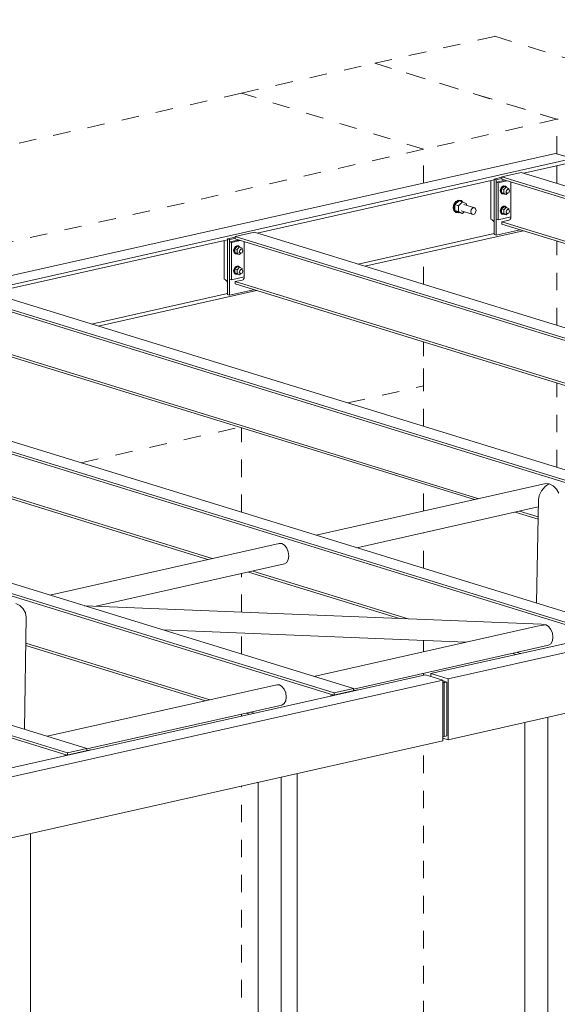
# Model space of a CAD drawing. Header units: millimetres. Extents: x -117 to 303, y -130 to 167.
# Tile 10 of 13: x 106 to 137, y 73 to 129. Entities that reach past the tile are written whole.
import ezdxf

# ---------------------------------------------------------------- set-up
doc = ezdxf.new("R2010")
doc.units = ezdxf.units.MM
doc.linetypes.add('XKITLINE00', pattern=[0])
doc.linetypes.add('XKITLINE01', pattern=[4, 1, -1, 1, -1])
doc.layers.add('Prvek', color=2, linetype='Continuous', lineweight=0)
doc.layers.add('Šroub', color=3, linetype='Continuous', lineweight=0)

msp = doc.modelspace()

# ---------------------------------------------------------------- linework, layer by layer
at = {"layer": 'Prvek', "color": 7, "linetype": 'XKITLINE01', "lineweight": 0}
for p, q in [((193.573, 135.796), (136.922, 123.069)), ((126.531, 126.269), (133.375, 127.807)), ((133.375, 127.807), (137.921, 126.407)), ((118.927, 124.561), (126.531, 126.269)), ((136.922, 123.069), (126.531, 126.269)), ((126.531, 126.269), (136.922, 123.069)), ((118.927, 124.561), (80.907, 116.02)), ((129.318, 121.361), (118.927, 124.561)), ((129.318, 121.361), (118.927, 124.561)), ((136.922, 123.069), (129.318, 121.361)), ((136.922, 121.099), (136.922, 123.069)), ((136.922, 121.099), (136.922, 123.069)), ((129.318, 121.361), (91.298, 112.82)), ((129.318, 119.431), (129.318, 121.361)), ((129.318, 119.431), (129.318, 121.361)), ((136.922, 111.31), (136.922, 116.118)), ((136.922, 111.31), (136.922, 116.118)), ((129.318, 113.652), (129.318, 115.439)), ((129.318, 113.652), (129.318, 115.439)), ((129.318, 107.854), (129.318, 110.359)), ((129.318, 105.552), (129.318, 110.359)), ((136.922, 103.21), (136.922, 108.018)), ((136.922, 103.21), (136.922, 108.018)), ((124.996, 106.883), (129.318, 107.854)), ((109.788, 103.467), (118.814, 105.494)), ((118.927, 100.652), (118.927, 105.459)), ((129.318, 100.711), (129.318, 102.259)), ((129.318, 97.452), (129.318, 99.476)), ((118.927, 94.947), (118.927, 97.142)), ((118.927, 92.552), (118.927, 93.749)), ((129.318, 92.686), (129.318, 93.329)), ((129.318, 91.344), (129.318, 91.451)), ((118.927, 89.009), (118.927, 89.117)), ((129.318, 55.756), (129.318, 87.352)), ((118.927, 58.956), (118.927, 85.017))]:
    msp.add_line(p, q, dxfattribs=at)
at = {"layer": 'Prvek', "color": 3, "linetype": 'XKITLINE00', "lineweight": 0}
for p, q in [((51.149, 101.871), (136.846, 121.123)), ((52.123, 101.571), (137.821, 120.823)), ((137.821, 120.823), (136.846, 121.123)), ((135.03, 119.993), (137.821, 120.62)), ((136.918, 119.412), (136.918, 120.417)), ((133.773, 119.759), (133.334, 119.66)), ((133.773, 119.69), (133.464, 119.62)), ((134.884, 120.038), (133.773, 119.789)), ((133.773, 119.789), (133.773, 119.656)), ((133.773, 119.789), (185.041, 104)), ((134.884, 120.038), (186.151, 104.249)), ((119.822, 116.577), (133.334, 119.612)), ((133.146, 117.369), (133.146, 119.57)), ((133.334, 119.66), (133.464, 119.62)), ((133.334, 119.66), (133.334, 116.496)), ((133.464, 119.62), (133.464, 116.456)), ((133.963, 119.597), (133.464, 119.485)), ((133.464, 119.485), (133.568, 119.453)), ((133.464, 119.485), (133.464, 117.363)), ((134.067, 119.565), (133.568, 119.453)), ((133.568, 119.453), (133.568, 117.331)), ((133.773, 119.656), (185.026, 103.871)), ((134.293, 117.472), (134.293, 119.496)), ((129.738, 91.438), (247.296, 117.847)), ((130.712, 91.138), (248.271, 117.547)), ((133.568, 117.331), (134.293, 117.494)), ((134.293, 117.472), (134.285, 117.419)), ((133.227, 117.325), (133.146, 117.369)), ((133.299, 117.248), (133.227, 117.325)), ((133.334, 117.185), (133.299, 117.248)), ((133.464, 117.363), (133.568, 117.331)), ((133.773, 117.221), (134.186, 117.313)), ((133.773, 117.087), (133.773, 117.221)), ((133.773, 117.221), (162.892, 108.253)), ((133.773, 117.087), (162.642, 108.197)), ((134.227, 117.333), (134.186, 117.313)), ((134.261, 117.37), (134.227, 117.333)), ((134.285, 117.419), (134.261, 117.37)), ((118.565, 116.343), (118.126, 116.244)), ((119.675, 116.622), (118.565, 116.372)), ((118.565, 116.372), (118.565, 116.239)), ((118.565, 116.372), (169.833, 100.584)), ((119.675, 116.622), (170.943, 100.833)), ((125.582, 114.803), (133.334, 116.544)), ((125.963, 114.686), (134.989, 116.713)), ((133.334, 116.496), (133.464, 116.456)), ((133.464, 116.456), (134.829, 116.762)), ((104.614, 113.16), (118.126, 116.196)), ((117.938, 113.952), (117.938, 116.153)), ((118.126, 116.244), (118.256, 116.204)), ((118.126, 116.244), (118.126, 113.079)), ((118.565, 116.273), (118.256, 116.204)), ((118.256, 116.204), (118.256, 113.039)), ((118.755, 116.181), (118.256, 116.069)), ((118.256, 116.069), (118.36, 116.037)), ((118.256, 116.069), (118.256, 113.946)), ((118.859, 116.149), (118.36, 116.037)), ((118.36, 116.037), (118.36, 113.914)), ((118.565, 116.239), (169.818, 100.455)), ((119.085, 114.056), (119.085, 116.079)), ((118.36, 113.914), (119.085, 114.077)), ((130.712, 87.665), (248.271, 114.074)), ((118.018, 113.909), (117.938, 113.952)), ((118.091, 113.831), (118.018, 113.909)), ((118.126, 113.768), (118.091, 113.831)), ((118.256, 113.946), (118.36, 113.914)), ((118.565, 113.804), (118.978, 113.897)), ((118.565, 113.671), (118.565, 113.804)), ((118.565, 113.804), (147.684, 104.837)), ((118.565, 113.671), (147.434, 104.78)), ((119.019, 113.916), (118.978, 113.897)), ((119.053, 113.953), (119.019, 113.916)), ((119.076, 114.002), (119.053, 113.953)), ((119.085, 114.056), (119.076, 114.002)), ((103.357, 112.956), (154.625, 97.167)), ((104.467, 113.205), (155.735, 97.416)), ((110.374, 111.386), (118.126, 113.128)), ((110.755, 111.269), (119.781, 113.297)), ((118.126, 113.079), (118.256, 113.039)), ((118.256, 113.039), (119.621, 113.346)), ((103.357, 112.823), (154.61, 97.038)), ((103.357, 110.388), (132.475, 101.42)), ((103.357, 110.254), (132.225, 101.364)), ((89.259, 109.789), (140.527, 94)), ((88.149, 109.539), (139.416, 93.751)), ((88.149, 109.406), (139.402, 93.622)), ((88.149, 106.971), (117.267, 98.004)), ((88.149, 106.838), (117.017, 97.947)), ((74.051, 106.372), (125.318, 90.583)), ((72.941, 106.123), (124.208, 90.334)), ((72.941, 105.99), (124.194, 90.205)), ((58.843, 102.956), (110.11, 87.167)), ((57.733, 102.706), (109, 86.918)), ((57.733, 102.573), (108.986, 86.789)), ((136.29, 102.277), (123.199, 99.336)), ((136.454, 102.267), (136.242, 102.107)), ((136.44, 102.275), (136.29, 102.277)), ((136.454, 102.267), (136.44, 102.275)), ((136.475, 102.264), (136.454, 102.267)), ((136.705, 102.149), (136.475, 102.264)), ((136.045, 101.869), (135.913, 101.605)), ((136.242, 102.107), (136.045, 101.869)), ((136.899, 101.963), (136.705, 102.149)), ((137.029, 101.734), (136.899, 101.963)), ((135.866, 101.356), (135.763, 95.467)), ((135.913, 101.605), (135.866, 101.356)), ((125.517, 98.622), (135.859, 100.946)), ((134.543, 100.65), (135.847, 100.249)), ((134.793, 100.706), (135.849, 100.381)), ((121.082, 98.86), (107.991, 95.92)), ((121.232, 98.859), (121.082, 98.86)), ((121.382, 98.768), (121.232, 98.859)), ((121.509, 98.603), (121.382, 98.768)), ((121.593, 98.388), (121.509, 98.603)), ((121.623, 98.156), (121.593, 98.388)), ((121.382, 97.693), (121.509, 97.78)), ((121.509, 97.78), (121.593, 97.943)), ((121.593, 97.943), (121.623, 98.156)), ((110.647, 95.282), (121.382, 97.693)), ((119.335, 97.234), (127.943, 94.583)), ((119.585, 97.29), (128.44, 94.563)), ((106.288, 95.316), (106.059, 95.431)), ((106.483, 95.13), (106.288, 95.316)), ((106.613, 94.901), (106.483, 95.13)), ((109.974, 95.309), (136.034, 94.256)), ((106.547, 88.264), (106.659, 94.665)), ((106.659, 94.665), (106.613, 94.901)), ((114.451, 93.93), (131.746, 93.231)), ((123.059, 91.279), (135.802, 94.142)), ((135.802, 94.142), (136.285, 94.219)), ((136.263, 94.229), (136.034, 94.256)), ((136.285, 94.219), (136.263, 94.229)), ((136.299, 94.218), (136.285, 94.219)), ((136.449, 94.128), (136.299, 94.218)), ((136.576, 93.963), (136.449, 94.128)), ((136.661, 93.748), (136.576, 93.963)), ((136.576, 93.14), (136.661, 93.303)), ((136.69, 93.516), (136.661, 93.748)), ((136.661, 93.303), (136.69, 93.516)), ((106.63, 93.046), (116.876, 89.891)), ((106.633, 93.179), (117.126, 89.947)), ((125.318, 90.553), (136.449, 93.053)), ((136.449, 93.053), (136.576, 93.14)), ((134.403, 92.593), (134.604, 92.531)), ((134.652, 92.649), (134.854, 92.587)), ((2.75, 62.91), (129.434, 91.37)), ((3.724, 62.61), (130.408, 91.07)), ((130.408, 91.07), (129.434, 91.37)), ((130.712, 91.138), (129.738, 91.438)), ((129.738, 91.276), (129.738, 91.438)), ((130.408, 87.596), (130.408, 91.07)), ((130.408, 91.029), (130.485, 91.005)), ((130.408, 91.029), (130.647, 90.955)), ((130.712, 87.665), (130.712, 91.138)), ((120.941, 90.804), (107.85, 87.863)), ((121.091, 90.802), (120.941, 90.804)), ((121.241, 90.711), (121.091, 90.802)), ((121.368, 90.546), (121.241, 90.711)), ((121.453, 90.331), (121.368, 90.546)), ((124.003, 90.163), (125.524, 90.504)), ((124.208, 90.334), (125.318, 90.583)), ((125.318, 90.583), (125.318, 90.458)), ((125.524, 90.504), (125.548, 90.497)), ((130.408, 90.948), (130.495, 90.921)), ((130.408, 90.948), (130.495, 90.921)), ((130.408, 90.902), (130.495, 90.921)), ((130.495, 90.921), (130.647, 90.955)), ((130.495, 90.921), (130.495, 87.853)), ((130.495, 90.921), (130.495, 87.853)), ((130.647, 90.955), (130.647, 87.887)), ((121.482, 90.099), (121.453, 90.331)), ((121.453, 89.886), (121.482, 90.099)), ((124.027, 90.155), (124.003, 90.163)), ((124.003, 90.15), (124.003, 90.163)), ((124.208, 90.209), (124.208, 90.334)), ((110.11, 87.136), (121.241, 89.636)), ((121.241, 89.636), (121.368, 89.723)), ((121.368, 89.723), (121.453, 89.886)), ((119.194, 89.177), (119.396, 89.115)), ((119.444, 89.233), (119.646, 89.171)), ((136.398, 27.97), (136.398, 88.942)), ((135.099, 28.37), (135.099, 88.65)), ((130.408, 87.833), (130.495, 87.853)), ((130.408, 87.758), (130.712, 87.665)), ((130.495, 87.853), (130.647, 87.887)), ((3.724, 59.137), (130.408, 87.596)), ((109, 86.918), (110.11, 87.167)), ((110.11, 87.167), (110.11, 87.042)), ((108.795, 86.746), (110.316, 87.088)), ((108.819, 86.739), (108.795, 86.746)), ((108.795, 86.733), (108.795, 86.746)), ((109, 86.792), (109, 86.918)), ((110.316, 87.088), (110.34, 87.08)), ((121.19, 24.553), (121.19, 85.525)), ((122.102, 24.758), (122.102, 85.73)), ((119.891, 24.953), (119.891, 85.234)), ((106.894, 21.342), (106.894, 82.314))]:
    msp.add_line(p, q, dxfattribs=at)
at = {"layer": 'Šroub', "color": 7, "linetype": 'XKITLINE00', "lineweight": 0}
for p, q in [((133.714, 119.12), (133.69, 118.998)), ((133.781, 119.219), (133.714, 119.12)), ((133.747, 119.11), (133.813, 119.209)), ((133.905, 119.241), (133.76, 119.103)), ((133.872, 119.271), (133.781, 119.219)), ((133.813, 119.209), (133.905, 119.261)), ((133.963, 119.26), (133.872, 119.271)), ((134.035, 119.201), (133.89, 119.063)), ((133.905, 119.261), (133.996, 119.25)), ((133.905, 119.241), (134.035, 119.201)), ((133.963, 119.26), (133.996, 119.25)), ((133.996, 119.25), (134.051, 119.192)), ((134.179, 119.128), (134.035, 119.201)), ((134.179, 119.064), (134.179, 119.128)), ((133.69, 118.998), (133.714, 118.888)), ((133.714, 118.888), (133.781, 118.818)), ((133.722, 118.988), (133.747, 119.11)), ((133.747, 118.878), (133.722, 118.988)), ((133.813, 118.808), (133.747, 118.878)), ((133.89, 119.063), (133.76, 119.103)), ((133.76, 119.103), (133.76, 118.891)), ((133.89, 118.851), (133.76, 118.891)), ((133.76, 118.891), (133.905, 118.818)), ((133.781, 118.818), (133.813, 118.808)), ((133.905, 118.798), (133.813, 118.808)), ((133.89, 118.851), (133.89, 119.063)), ((134.035, 118.778), (133.89, 118.851)), ((133.905, 118.818), (134.035, 118.778)), ((133.927, 118.811), (133.905, 118.798)), ((133.989, 118.879), (134.08, 118.851)), ((134.034, 118.941), (134.046, 119.001)), ((134.046, 118.886), (134.034, 118.941)), ((134.035, 118.778), (134.108, 118.848)), ((134.046, 119.001), (134.08, 119.051)), ((134.08, 118.851), (134.046, 118.886)), ((134.08, 119.1), (134.171, 119.072)), ((134.08, 119.051), (134.125, 119.077)), ((134.125, 118.845), (134.08, 118.851)), ((134.125, 119.077), (134.171, 119.072)), ((134.171, 118.871), (134.125, 118.845)), ((134.171, 119.072), (134.204, 119.037)), ((134.204, 118.921), (134.171, 118.871)), ((134.204, 119.037), (134.217, 118.982)), ((134.217, 118.982), (134.204, 118.921)), ((131.047, 118.224), (131.01, 118.037)), ((131.01, 118.037), (131.047, 117.867)), ((131.15, 118.377), (131.047, 118.224)), ((131.048, 118.025), (131.086, 118.212)), ((131.086, 117.855), (131.048, 118.025)), ((131.086, 118.212), (131.189, 118.365)), ((131.33, 118.422), (131.102, 118.204)), ((131.31, 118.14), (131.102, 118.204)), ((131.102, 118.204), (131.102, 117.87)), ((131.291, 118.457), (131.15, 118.377)), ((131.189, 118.365), (131.33, 118.445)), ((131.432, 118.441), (131.291, 118.457)), ((131.538, 118.358), (131.31, 118.14)), ((131.31, 117.806), (131.31, 118.14)), ((131.33, 118.445), (131.471, 118.429)), ((131.33, 118.422), (131.538, 118.358)), ((131.432, 118.441), (131.471, 118.429)), ((131.471, 118.429), (131.538, 118.358)), ((131.766, 118.242), (131.538, 118.358)), ((131.614, 118.208), (132.231, 118.018)), ((131.766, 118.161), (131.766, 118.242)), ((132.079, 117.984), (132.155, 118.027)), ((132.155, 118.027), (132.231, 118.018)), ((132.231, 118.018), (132.286, 117.96)), ((133.781, 118.062), (133.714, 117.962)), ((133.747, 117.952), (133.813, 118.052)), ((133.905, 118.083), (133.76, 117.945)), ((133.872, 118.113), (133.781, 118.062)), ((133.813, 118.052), (133.905, 118.103)), ((133.963, 118.103), (133.872, 118.113)), ((134.035, 118.043), (133.89, 117.905)), ((133.905, 118.103), (133.996, 118.093)), ((133.905, 118.083), (134.035, 118.043)), ((133.963, 118.103), (133.996, 118.093)), ((133.996, 118.093), (134.051, 118.035)), ((134.179, 117.97), (134.035, 118.043)), ((131.047, 117.867), (131.15, 117.759)), ((131.189, 117.747), (131.086, 117.855)), ((131.31, 117.806), (131.102, 117.87)), ((131.102, 117.87), (131.33, 117.754)), ((131.15, 117.759), (131.189, 117.747)), ((131.33, 117.731), (131.189, 117.747)), ((131.538, 117.69), (131.31, 117.806)), ((131.33, 117.754), (131.538, 117.69)), ((131.356, 117.746), (131.33, 117.731)), ((131.462, 117.84), (132.079, 117.65)), ((131.538, 117.69), (131.638, 117.786)), ((132.003, 117.8), (132.023, 117.901)), ((132.023, 117.708), (132.003, 117.8)), ((132.023, 117.901), (132.079, 117.984)), ((132.079, 117.65), (132.023, 117.708)), ((132.155, 117.641), (132.079, 117.65)), ((132.231, 117.684), (132.155, 117.641)), ((132.286, 117.767), (132.231, 117.684)), ((132.286, 117.96), (132.307, 117.868)), ((132.307, 117.868), (132.286, 117.767)), ((133.714, 117.962), (133.69, 117.841)), ((133.69, 117.841), (133.714, 117.73)), ((133.714, 117.73), (133.781, 117.661)), ((133.722, 117.831), (133.747, 117.952)), ((133.747, 117.72), (133.722, 117.831)), ((133.813, 117.651), (133.747, 117.72)), ((133.89, 117.905), (133.76, 117.945)), ((133.76, 117.945), (133.76, 117.733)), ((133.89, 117.693), (133.76, 117.733)), ((133.76, 117.733), (133.905, 117.66)), ((133.781, 117.661), (133.813, 117.651)), ((133.905, 117.64), (133.813, 117.651)), ((133.89, 117.693), (133.89, 117.905)), ((134.035, 117.62), (133.89, 117.693)), ((133.905, 117.66), (134.035, 117.62)), ((133.927, 117.653), (133.905, 117.64)), ((133.989, 117.721), (134.08, 117.693)), ((134.034, 117.783), (134.046, 117.844)), ((134.046, 117.728), (134.034, 117.783)), ((134.035, 117.62), (134.108, 117.69)), ((134.046, 117.844), (134.08, 117.894)), ((134.08, 117.693), (134.046, 117.728)), ((134.08, 117.942), (134.171, 117.914)), ((134.08, 117.894), (134.125, 117.919)), ((134.125, 117.688), (134.08, 117.693)), ((134.125, 117.919), (134.171, 117.914)), ((134.171, 117.714), (134.125, 117.688)), ((134.171, 117.914), (134.204, 117.879)), ((134.204, 117.763), (134.171, 117.714)), ((134.179, 117.906), (134.179, 117.97)), ((134.204, 117.879), (134.217, 117.824)), ((134.217, 117.824), (134.204, 117.763)), ((118.573, 115.803), (118.506, 115.703)), ((118.538, 115.693), (118.605, 115.793)), ((118.697, 115.824), (118.552, 115.686)), ((118.664, 115.854), (118.573, 115.803)), ((118.605, 115.793), (118.697, 115.844)), ((118.755, 115.844), (118.664, 115.854)), ((118.826, 115.784), (118.682, 115.646)), ((118.697, 115.844), (118.788, 115.834)), ((118.697, 115.824), (118.826, 115.784)), ((118.755, 115.844), (118.788, 115.834)), ((118.788, 115.834), (118.843, 115.776)), ((118.971, 115.711), (118.826, 115.784)), ((118.506, 115.703), (118.482, 115.582)), ((118.482, 115.582), (118.506, 115.471)), ((118.506, 115.471), (118.573, 115.402)), ((118.514, 115.572), (118.538, 115.693)), ((118.538, 115.461), (118.514, 115.572)), ((118.605, 115.392), (118.538, 115.461)), ((118.682, 115.646), (118.552, 115.686)), ((118.552, 115.686), (118.552, 115.474)), ((118.682, 115.434), (118.552, 115.474)), ((118.552, 115.474), (118.697, 115.401)), ((118.573, 115.402), (118.605, 115.392)), ((118.697, 115.381), (118.605, 115.392)), ((118.682, 115.434), (118.682, 115.646)), ((118.826, 115.361), (118.682, 115.434)), ((118.697, 115.401), (118.826, 115.361)), ((118.719, 115.394), (118.697, 115.381)), ((118.781, 115.462), (118.872, 115.434)), ((118.826, 115.524), (118.838, 115.585)), ((118.838, 115.469), (118.826, 115.524)), ((118.826, 115.361), (118.899, 115.431)), ((118.838, 115.585), (118.872, 115.635)), ((118.872, 115.434), (118.838, 115.469)), ((118.872, 115.683), (118.963, 115.655)), ((118.872, 115.635), (118.917, 115.661)), ((118.917, 115.429), (118.872, 115.434)), ((118.917, 115.661), (118.963, 115.655)), ((118.963, 115.455), (118.917, 115.429)), ((118.963, 115.655), (118.996, 115.62)), ((118.996, 115.505), (118.963, 115.455)), ((118.971, 115.647), (118.971, 115.711)), ((118.996, 115.62), (119.009, 115.565)), ((119.009, 115.565), (118.996, 115.505)), ((118.573, 114.645), (118.506, 114.545)), ((118.538, 114.535), (118.605, 114.635)), ((118.697, 114.667), (118.552, 114.528)), ((118.664, 114.697), (118.573, 114.645)), ((118.605, 114.635), (118.697, 114.687)), ((118.755, 114.686), (118.664, 114.697)), ((118.826, 114.627), (118.682, 114.488)), ((118.697, 114.687), (118.788, 114.676)), ((118.697, 114.667), (118.826, 114.627)), ((118.755, 114.686), (118.788, 114.676)), ((118.788, 114.676), (118.843, 114.618)), ((118.971, 114.553), (118.826, 114.627)), ((118.506, 114.545), (118.482, 114.424)), ((118.482, 114.424), (118.506, 114.314)), ((118.506, 114.314), (118.573, 114.244)), ((118.514, 114.414), (118.538, 114.535)), ((118.538, 114.304), (118.514, 114.414)), ((118.605, 114.234), (118.538, 114.304)), ((118.682, 114.488), (118.552, 114.528)), ((118.552, 114.528), (118.552, 114.317)), ((118.682, 114.277), (118.552, 114.317)), ((118.552, 114.317), (118.697, 114.243)), ((118.573, 114.244), (118.605, 114.234)), ((118.697, 114.223), (118.605, 114.234)), ((118.682, 114.277), (118.682, 114.488)), ((118.826, 114.203), (118.682, 114.277)), ((118.697, 114.243), (118.826, 114.203)), ((118.719, 114.236), (118.697, 114.223)), ((118.781, 114.305), (118.872, 114.277)), ((118.826, 114.367), (118.838, 114.427)), ((118.838, 114.311), (118.826, 114.367)), ((118.826, 114.203), (118.899, 114.273)), ((118.838, 114.427), (118.872, 114.477)), ((118.872, 114.277), (118.838, 114.311)), ((118.872, 114.526), (118.963, 114.498)), ((118.872, 114.477), (118.917, 114.503)), ((118.917, 114.271), (118.872, 114.277)), ((118.917, 114.503), (118.963, 114.498)), ((118.963, 114.297), (118.917, 114.271)), ((118.963, 114.498), (118.996, 114.463)), ((118.996, 114.347), (118.963, 114.297)), ((118.971, 114.489), (118.971, 114.553)), ((118.996, 114.463), (119.009, 114.408)), ((119.009, 114.408), (118.996, 114.347))]:
    msp.add_line(p, q, dxfattribs=at)

doc.saveas('drawing.dxf')
